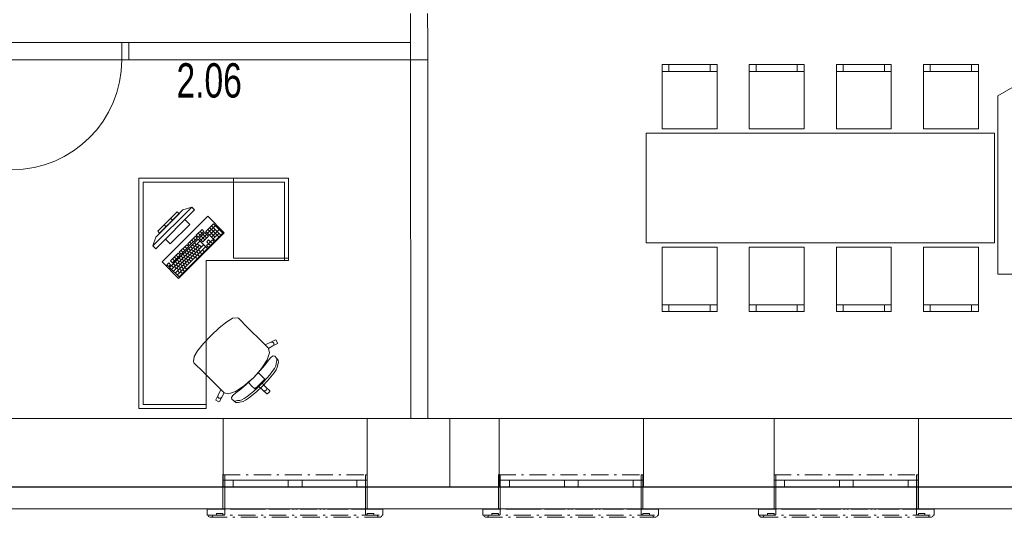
# Model space of a CAD drawing. Header units: millimetres. Extents: x 28262 to 240133, y -152087 to 56534.
# Tile 32 of 107: x 97687 to 104854, y -35940 to -32315. Entities that reach past the tile are written whole.
import ezdxf

# ---------------------------------------------------------------- set-up
doc = ezdxf.new("R2010")
doc.units = ezdxf.units.MM
doc.header["$MEASUREMENT"] = 0
doc.linetypes.add('Čerchovaná M', pattern=[225, 125, -42.5, 15, -42.5])
doc.linetypes.add('Čerchovaná S', pattern=[175, 75, -42.5, 15, -42.5])
for name, color, linetype, lineweight in [('--písmo', 7, 'Continuous', 25), ('Konstrukce - nosné', 7, 'Continuous', 9), ('Nové_3D prvky fasada nove', 7, 'Continuous', 9), ('Nové_Interiér - nábytek', 9, 'Continuous', 9), ('Nové_Konstrukce - nosné', 7, 'Continuous', 9), ('Nové_Otvory – Dveře', 7, 'Continuous', 9), ('Nové_Otvory – Okna', 7, 'Continuous', 9)]:
    doc.layers.add(name, color=color, linetype=linetype, lineweight=lineweight)
doc.layers.add('NonPlottable_0', color=7, linetype='Continuous', lineweight=13, plot=False)
doc.styles.add('styl1', font='arial.ttf', dxfattribs={"width": 0.7, "height": 250})

msp = doc.modelspace()

# ---------------------------------------------------------------- linework, layer by layer
at = {"layer": 'Konstrukce - nosné', "linetype": 'Continuous'}
for p, q in [((99167, -35220.5), (96828.4, -35220.4)), ((99167, -35670.5), (99167, -35220.5)), ((100818.5, -35520.5), (100818.5, -35220.5)), ((101178, -35220.5), (100818.5, -35220.5)), ((101178, -35670.5), (101178, -35220.5)), ((102228, -35670.5), (102228, -35220.5)), ((103178.2, -35220.6), (102228, -35220.5)), ((103178.2, -35670.6), (103178.2, -35220.6)), ((105508.2, -35220.6), (104228.2, -35220.6)), ((100818.5, -35570.5), (100818.5, -35520.5)), ((100818.5, -35720.5), (100818.5, -35570.5)), ((99167, -35720.5), (99167, -35670.5)), ((101178, -35720.5), (101178, -35670.5)), ((102228, -35720.5), (102228, -35670.5)), ((103178.2, -35720.6), (103178.2, -35670.6)), ((96828.4, -35720.4), (99167, -35720.5)), ((100818.5, -35720.5), (101178, -35720.5)), ((102228, -35720.5), (103178.2, -35720.6)), ((104228.2, -35720.6), (105508.2, -35720.6))]:
    msp.add_line(p, q, dxfattribs=at)
at = {"layer": 'NonPlottable_0'}
for p, q in [((100531.6, -32482.6), (98480.4, -32482.6)), ((98480.4, -32482.6), (98480.4, -32607.6)), ((100531.7, -32607.6), (100531.6, -32482.6)), ((98480.4, -32607.6), (100531.7, -32607.6)), ((100656.7, -32607.6), (100531.7, -32607.6)), ((100531.7, -32607.6), (100533.1, -35220.8)), ((100658.1, -35220.7), (100656.7, -32607.6)), ((100533.1, -35220.8), (100658.1, -35220.7)), ((99179.5, -35631.4), (99166.8, -35631.4)), ((99166.8, -35631.4), (99166.8, -35880.7)), ((99179.5, -35921.6), (99179.5, -35631.4)), ((100216.8, -35631.4), (100204.1, -35631.4)), ((100204.1, -35631.4), (100204.1, -35921.6)), ((100216.8, -35880.7), (100216.8, -35631.4)), ((101185, -35631.4), (101172.3, -35631.4)), ((101172.3, -35631.4), (101172.3, -35880.7)), ((101185, -35921.6), (101185, -35631.4)), ((102222.3, -35631.4), (102209.5, -35631.4)), ((102209.5, -35631.4), (102209.5, -35921.6)), ((102222.3, -35880.7), (102222.3, -35631.4)), ((103190.7, -35631.4), (103178, -35631.4)), ((103178, -35631.4), (103178, -35880.7)), ((103190.7, -35921.6), (103190.7, -35631.4)), ((104228, -35631.4), (104215.3, -35631.4)), ((104215.3, -35631.4), (104215.3, -35921.6)), ((104228, -35880.7), (104228, -35631.4)), ((99166.6, -35718.7), (96777.8, -35718.6)), ((99166.6, -35878.7), (99166.6, -35718.7)), ((101172, -35718.8), (100216.6, -35718.7)), ((100216.6, -35718.7), (100216.6, -35878.7)), ((101172, -35878.8), (101172, -35718.8)), ((103177.7, -35718.8), (102222, -35718.8)), ((102222, -35718.8), (102222, -35878.8)), ((103177.7, -35878.8), (103177.7, -35718.8)), ((105507.7, -35718.9), (104227.7, -35718.8)), ((104227.7, -35718.8), (104227.7, -35878.8)), ((96777.8, -35878.6), (99166.6, -35878.7)), ((99052.5, -35880.7), (99052.5, -35923.8)), ((99166.8, -35880.7), (99052.5, -35880.7)), ((100216.6, -35878.7), (101172, -35878.8)), ((100331.1, -35880.7), (100216.8, -35880.7)), ((100331.1, -35923.8), (100331.1, -35880.7)), ((101058, -35880.7), (101058, -35923.8)), ((101172.3, -35880.7), (101058, -35880.7)), ((102222, -35878.8), (103177.7, -35878.8)), ((102336.5, -35880.7), (102222.3, -35880.7)), ((102336.5, -35923.8), (102336.5, -35880.7)), ((103063.7, -35880.7), (103063.7, -35923.8)), ((103178, -35880.7), (103063.7, -35880.7)), ((104227.7, -35878.8), (105507.7, -35878.9)), ((104342.3, -35880.7), (104228, -35880.7)), ((104342.3, -35923.8), (104342.3, -35880.7)), ((99052.5, -35923.8), (99059.1, -35923.8)), ((99059.1, -35923.8), (99062.4, -35934)), ((99062.4, -35934), (99071.1, -35940.4)), ((99071.1, -35940.4), (99081.9, -35940.4)), ((99081.9, -35940.4), (99090.7, -35934)), ((99090.7, -35934), (99094, -35923.8)), ((99094, -35923.8), (99119, -35923.8)), ((99119, -35923.8), (99119, -35912.4)), ((99119, -35912.4), (99166.8, -35912.4)), ((99166.8, -35912.4), (99166.8, -35921.6)), ((99166.8, -35921.6), (99179.5, -35921.6)), ((100204.1, -35921.6), (100216.8, -35921.6)), ((100216.8, -35921.6), (100216.8, -35912.4)), ((100216.8, -35912.4), (100264.7, -35912.4)), ((100264.7, -35912.4), (100264.7, -35923.8)), ((100264.7, -35923.8), (100289.6, -35923.8)), ((100289.6, -35923.8), (100292.9, -35934)), ((100292.9, -35934), (100301.7, -35940.4)), ((100301.7, -35940.4), (100312.5, -35940.4)), ((100312.5, -35940.4), (100321.2, -35934)), ((100321.2, -35934), (100324.6, -35923.8)), ((100324.6, -35923.8), (100331.1, -35923.8)), ((101058, -35923.8), (101064.5, -35923.8)), ((101064.5, -35923.8), (101067.9, -35934)), ((101067.9, -35934), (101076.6, -35940.4)), ((101076.6, -35940.4), (101087.4, -35940.4)), ((101087.4, -35940.4), (101096.1, -35934)), ((101096.1, -35934), (101099.5, -35923.8)), ((101099.5, -35923.8), (101124.4, -35923.8)), ((101124.4, -35923.8), (101124.4, -35912.4)), ((101124.4, -35912.4), (101172.3, -35912.4)), ((101172.3, -35912.4), (101172.3, -35921.6)), ((101172.3, -35921.6), (101185, -35921.6)), ((102209.5, -35921.6), (102222.3, -35921.6)), ((102222.3, -35921.6), (102222.3, -35912.4)), ((102222.3, -35912.4), (102270.1, -35912.4)), ((102270.1, -35912.4), (102270.1, -35923.8)), ((102270.1, -35923.8), (102295.1, -35923.8)), ((102295.1, -35923.8), (102298.4, -35934)), ((102298.4, -35934), (102307.1, -35940.4)), ((102307.1, -35940.4), (102317.9, -35940.4)), ((102317.9, -35940.4), (102326.7, -35934)), ((102326.7, -35934), (102330, -35923.8)), ((102330, -35923.8), (102336.5, -35923.8)), ((103063.7, -35923.8), (103070.2, -35923.8)), ((103070.2, -35923.8), (103073.6, -35934)), ((103073.6, -35934), (103082.3, -35940.4)), ((103082.3, -35940.4), (103093.1, -35940.4)), ((103093.1, -35940.4), (103101.8, -35934)), ((103101.8, -35934), (103105.2, -35923.8)), ((103105.2, -35923.8), (103130.1, -35923.8)), ((103130.1, -35923.8), (103130.1, -35912.4)), ((103130.1, -35912.4), (103178, -35912.4)), ((103178, -35912.4), (103178, -35921.6)), ((103178, -35921.6), (103190.7, -35921.6)), ((104215.3, -35921.6), (104228, -35921.6)), ((104228, -35921.6), (104228, -35912.4)), ((104228, -35912.4), (104275.8, -35912.4)), ((104275.8, -35912.4), (104275.8, -35923.8)), ((104275.8, -35923.8), (104300.8, -35923.8)), ((104300.8, -35923.8), (104304.1, -35934)), ((104304.1, -35934), (104312.8, -35940.4)), ((104312.8, -35940.4), (104323.7, -35940.4)), ((104323.7, -35940.4), (104332.4, -35934)), ((104332.4, -35934), (104335.7, -35923.8)), ((104335.7, -35923.8), (104342.3, -35923.8))]:
    msp.add_line(p, q, dxfattribs=at)
at = {"layer": 'Nové_3D prvky fasada nove', "linetype": 'Continuous'}
for p, q in [((99166.8, -35631.4), (99166.8, -35880.7)), ((99179.5, -35631.4), (99166.8, -35631.4)), ((99179.5, -35631.4), (99179.5, -35921.6)), ((100216.8, -35631.4), (100204.1, -35631.4)), ((100204.1, -35631.4), (100204.1, -35921.6)), ((100216.8, -35631.4), (100216.8, -35880.7)), ((101172.3, -35631.4), (101172.3, -35880.7)), ((101185, -35631.4), (101172.3, -35631.4)), ((101185, -35631.4), (101185, -35921.6)), ((102222.3, -35631.4), (102209.5, -35631.4)), ((102209.5, -35631.4), (102209.5, -35921.6)), ((102222.3, -35631.4), (102222.3, -35880.7)), ((103178, -35631.4), (103178, -35880.7)), ((103190.7, -35631.4), (103178, -35631.4)), ((103190.7, -35631.4), (103190.7, -35921.6)), ((104228, -35631.4), (104215.3, -35631.4)), ((104215.3, -35631.4), (104215.3, -35921.6)), ((104228, -35631.4), (104228, -35880.7)), ((99052.5, -35880.7), (99052.5, -35923.8)), ((99166.8, -35880.7), (99052.5, -35880.7)), ((100331.1, -35880.7), (100216.8, -35880.7)), ((100331.1, -35880.7), (100331.1, -35923.8)), ((101058, -35880.7), (101058, -35923.8)), ((101172.3, -35880.7), (101058, -35880.7)), ((102336.5, -35880.7), (102222.3, -35880.7)), ((102336.5, -35880.7), (102336.5, -35923.8)), ((103063.7, -35880.7), (103063.7, -35923.8)), ((103178, -35880.7), (103063.7, -35880.7)), ((104342.3, -35880.7), (104228, -35880.7)), ((104342.3, -35880.7), (104342.3, -35923.8)), ((99059.1, -35923.8), (99052.5, -35923.8)), ((99059.1, -35923.8), (99062.4, -35934)), ((99062.4, -35934), (99071.1, -35940.4)), ((99081.9, -35940.4), (99071.1, -35940.4)), ((99090.7, -35934), (99081.9, -35940.4)), ((99094, -35923.8), (99090.7, -35934)), ((99119, -35923.8), (99094, -35923.8)), ((99119, -35912.4), (99119, -35923.8)), ((99166.8, -35912.4), (99119, -35912.4)), ((99166.8, -35912.4), (99166.8, -35921.6)), ((99179.5, -35921.6), (99166.8, -35921.6)), ((100216.8, -35921.6), (100204.1, -35921.6)), ((100216.8, -35912.4), (100216.8, -35921.6)), ((100264.7, -35912.4), (100216.8, -35912.4)), ((100264.7, -35912.4), (100264.7, -35923.8)), ((100289.6, -35923.8), (100264.7, -35923.8)), ((100289.6, -35923.8), (100292.9, -35934)), ((100292.9, -35934), (100301.7, -35940.4)), ((100312.5, -35940.4), (100301.7, -35940.4)), ((100321.2, -35934), (100312.5, -35940.4)), ((100324.6, -35923.8), (100321.2, -35934)), ((100331.1, -35923.8), (100324.6, -35923.8)), ((101064.5, -35923.8), (101058, -35923.8)), ((101064.5, -35923.8), (101067.9, -35934)), ((101067.9, -35934), (101076.6, -35940.4)), ((101087.4, -35940.4), (101076.6, -35940.4)), ((101096.1, -35934), (101087.4, -35940.4)), ((101099.5, -35923.8), (101096.1, -35934)), ((101124.4, -35923.8), (101099.5, -35923.8)), ((101124.4, -35912.4), (101124.4, -35923.8)), ((101172.3, -35912.4), (101124.4, -35912.4)), ((101172.3, -35912.4), (101172.3, -35921.6)), ((101185, -35921.6), (101172.3, -35921.6)), ((102222.3, -35921.6), (102209.5, -35921.6)), ((102222.3, -35912.4), (102222.3, -35921.6)), ((102270.1, -35912.4), (102222.3, -35912.4)), ((102270.1, -35912.4), (102270.1, -35923.8)), ((102295.1, -35923.8), (102270.1, -35923.8)), ((102295.1, -35923.8), (102298.4, -35934)), ((102298.4, -35934), (102307.1, -35940.4)), ((102317.9, -35940.4), (102307.1, -35940.4)), ((102326.7, -35934), (102317.9, -35940.4)), ((102330, -35923.8), (102326.7, -35934)), ((102336.5, -35923.8), (102330, -35923.8)), ((103070.2, -35923.8), (103063.7, -35923.8)), ((103070.2, -35923.8), (103073.6, -35934)), ((103073.6, -35934), (103082.3, -35940.4)), ((103093.1, -35940.4), (103082.3, -35940.4)), ((103101.8, -35934), (103093.1, -35940.4)), ((103105.2, -35923.8), (103101.8, -35934)), ((103130.1, -35923.8), (103105.2, -35923.8)), ((103130.1, -35912.4), (103130.1, -35923.8)), ((103178, -35912.4), (103130.1, -35912.4)), ((103178, -35912.4), (103178, -35921.6)), ((103190.7, -35921.6), (103178, -35921.6)), ((104228, -35921.6), (104215.3, -35921.6)), ((104228, -35912.4), (104228, -35921.6)), ((104275.8, -35912.4), (104228, -35912.4)), ((104275.8, -35912.4), (104275.8, -35923.8)), ((104300.8, -35923.8), (104275.8, -35923.8)), ((104300.8, -35923.8), (104304.1, -35934)), ((104304.1, -35934), (104312.8, -35940.4)), ((104323.7, -35940.4), (104312.8, -35940.4)), ((104332.4, -35934), (104323.7, -35940.4)), ((104335.7, -35923.8), (104332.4, -35934)), ((104342.3, -35923.8), (104335.7, -35923.8))]:
    msp.add_line(p, q, dxfattribs=at)
at = {"layer": 'Nové_3D prvky fasada nove', "linetype": 'Čerchovaná M'}
for p, q in [((99166.8, -35631.4), (99166.8, -35880.7)), ((99179.5, -35631.4), (99166.8, -35631.4)), ((99166.8, -35631.4), (99166.8, -35880.7)), ((99166.8, -35631.4), (100216.8, -35631.4)), ((99179.5, -35921.6), (99179.5, -35631.4)), ((100204.1, -35921.6), (100204.1, -35631.4)), ((100204.1, -35631.4), (100216.8, -35631.4)), ((100216.8, -35631.4), (100216.8, -35880.7)), ((100216.8, -35631.4), (100216.8, -35880.7)), ((101172.3, -35631.4), (101172.3, -35880.7)), ((101185, -35631.4), (101172.3, -35631.4)), ((101172.3, -35631.4), (101172.3, -35880.7)), ((101172.3, -35631.4), (102222.3, -35631.4)), ((101185, -35921.6), (101185, -35631.4)), ((102209.5, -35921.6), (102209.5, -35631.4)), ((102209.5, -35631.4), (102222.3, -35631.4)), ((102222.3, -35631.4), (102222.3, -35880.7)), ((102222.3, -35631.4), (102222.3, -35880.7)), ((103178, -35631.4), (103178, -35880.7)), ((103190.7, -35631.4), (103178, -35631.4)), ((103178, -35631.4), (103178, -35880.7)), ((103178, -35631.4), (104228, -35631.4)), ((103190.7, -35921.6), (103190.7, -35631.4)), ((104215.3, -35921.6), (104215.3, -35631.4)), ((104215.3, -35631.4), (104228, -35631.4)), ((104228, -35631.4), (104228, -35880.7)), ((104228, -35631.4), (104228, -35880.7)), ((99052.5, -35880.7), (99052.5, -35923.8)), ((99166.8, -35880.7), (99052.5, -35880.7)), ((99052.5, -35880.7), (99052.5, -35923.8)), ((99052.5, -35880.7), (100331.1, -35880.7)), ((100216.8, -35880.7), (100331.1, -35880.7)), ((100331.1, -35880.7), (100331.1, -35923.8)), ((100331.1, -35880.7), (100331.1, -35923.8)), ((101058, -35880.7), (101058, -35923.8)), ((101172.3, -35880.7), (101058, -35880.7)), ((101058, -35880.7), (101058, -35923.8)), ((101058, -35880.7), (102336.5, -35880.7)), ((102222.3, -35880.7), (102336.5, -35880.7)), ((102336.5, -35880.7), (102336.5, -35923.8)), ((102336.5, -35880.7), (102336.5, -35923.8)), ((103063.7, -35880.7), (103063.7, -35923.8)), ((103178, -35880.7), (103063.7, -35880.7)), ((103063.7, -35880.7), (103063.7, -35923.8)), ((103063.7, -35880.7), (104342.3, -35880.7)), ((104228, -35880.7), (104342.3, -35880.7)), ((104342.3, -35880.7), (104342.3, -35923.8)), ((104342.3, -35880.7), (104342.3, -35923.8)), ((99052.5, -35923.8), (99059.1, -35923.8)), ((99052.5, -35923.8), (100331.1, -35923.8)), ((99059.1, -35923.8), (99062.4, -35934)), ((99059.1, -35923.8), (99062.4, -35934)), ((99062.4, -35934), (99071.1, -35940.4)), ((99062.4, -35934), (99071.1, -35940.4)), ((99071.1, -35940.4), (99081.9, -35940.4)), ((99071.1, -35940.4), (100312.5, -35940.4)), ((99081.9, -35940.4), (99090.7, -35934)), ((99090.7, -35934), (99094, -35923.8)), ((99094, -35923.8), (99119, -35923.8)), ((99119, -35923.8), (99119, -35912.4)), ((99119, -35912.4), (99166.8, -35912.4)), ((99166.8, -35912.4), (99166.8, -35921.6)), ((99166.8, -35921.6), (99179.5, -35921.6)), ((100216.8, -35921.6), (100204.1, -35921.6)), ((100216.8, -35912.4), (100216.8, -35921.6)), ((100264.7, -35912.4), (100216.8, -35912.4)), ((100264.7, -35923.8), (100264.7, -35912.4)), ((100289.6, -35923.8), (100264.7, -35923.8)), ((100292.9, -35934), (100289.6, -35923.8)), ((100301.7, -35940.4), (100292.9, -35934)), ((100312.5, -35940.4), (100301.7, -35940.4)), ((100321.2, -35934), (100312.5, -35940.4)), ((100321.2, -35934), (100312.5, -35940.4)), ((100324.6, -35923.8), (100321.2, -35934)), ((100324.6, -35923.8), (100321.2, -35934)), ((100331.1, -35923.8), (100324.6, -35923.8)), ((101058, -35923.8), (101064.5, -35923.8)), ((101058, -35923.8), (102336.5, -35923.8)), ((101064.5, -35923.8), (101067.9, -35934)), ((101064.5, -35923.8), (101067.9, -35934)), ((101067.9, -35934), (101076.6, -35940.4)), ((101067.9, -35934), (101076.6, -35940.4)), ((101076.6, -35940.4), (101087.4, -35940.4)), ((101076.6, -35940.4), (102317.9, -35940.4)), ((101087.4, -35940.4), (101096.1, -35934)), ((101096.1, -35934), (101099.5, -35923.8)), ((101099.5, -35923.8), (101124.4, -35923.8)), ((101124.4, -35923.8), (101124.4, -35912.4)), ((101124.4, -35912.4), (101172.3, -35912.4)), ((101172.3, -35912.4), (101172.3, -35921.6)), ((101172.3, -35921.6), (101185, -35921.6)), ((102222.3, -35921.6), (102209.5, -35921.6)), ((102222.3, -35912.4), (102222.3, -35921.6)), ((102270.1, -35912.4), (102222.3, -35912.4)), ((102270.1, -35923.8), (102270.1, -35912.4)), ((102295.1, -35923.8), (102270.1, -35923.8)), ((102298.4, -35934), (102295.1, -35923.8)), ((102307.1, -35940.4), (102298.4, -35934)), ((102317.9, -35940.4), (102307.1, -35940.4)), ((102326.7, -35934), (102317.9, -35940.4)), ((102326.7, -35934), (102317.9, -35940.4)), ((102330, -35923.8), (102326.7, -35934)), ((102330, -35923.8), (102326.7, -35934)), ((102336.5, -35923.8), (102330, -35923.8)), ((103063.7, -35923.8), (103070.2, -35923.8)), ((103063.7, -35923.8), (104342.3, -35923.8)), ((103070.2, -35923.8), (103073.6, -35934)), ((103070.2, -35923.8), (103073.6, -35934)), ((103073.6, -35934), (103082.3, -35940.4)), ((103073.6, -35934), (103082.3, -35940.4)), ((103082.3, -35940.4), (103093.1, -35940.4)), ((103082.3, -35940.4), (104323.7, -35940.4)), ((103093.1, -35940.4), (103101.8, -35934)), ((103101.8, -35934), (103105.2, -35923.8)), ((103105.2, -35923.8), (103130.1, -35923.8)), ((103130.1, -35923.8), (103130.1, -35912.4)), ((103130.1, -35912.4), (103178, -35912.4)), ((103178, -35912.4), (103178, -35921.6)), ((103178, -35921.6), (103190.7, -35921.6)), ((104228, -35921.6), (104215.3, -35921.6)), ((104228, -35912.4), (104228, -35921.6)), ((104275.8, -35912.4), (104228, -35912.4)), ((104275.8, -35923.8), (104275.8, -35912.4)), ((104300.8, -35923.8), (104275.8, -35923.8)), ((104304.1, -35934), (104300.8, -35923.8)), ((104312.8, -35940.4), (104304.1, -35934)), ((104323.7, -35940.4), (104312.8, -35940.4)), ((104332.4, -35934), (104323.7, -35940.4)), ((104332.4, -35934), (104323.7, -35940.4)), ((104335.7, -35923.8), (104332.4, -35934)), ((104335.7, -35923.8), (104332.4, -35934)), ((104342.3, -35923.8), (104335.7, -35923.8))]:
    msp.add_line(p, q, dxfattribs=at)
at = {"layer": 'Nové_3D prvky fasada nove', "linetype": 'Čerchovaná S'}
for p, q in [((99051.6, -35880.3), (100331.1, -35880.7)), ((101057, -35880.3), (102336.5, -35880.7)), ((103062.7, -35880.3), (104342.3, -35880.7))]:
    msp.add_line(p, q, dxfattribs=at)
at = {"layer": 'Nové_Interiér - nábytek', "linetype": 'Continuous'}
for p, q in [((104805.5, -32869.2), (105736.4, -32331.7)), ((102763.1, -32641.5), (102363.1, -32641.5)), ((102363.1, -32641.5), (102363.1, -33111.5)), ((102413.1, -32691.5), (102413.1, -32641.5)), ((102713.1, -32691.5), (102713.1, -32641.5)), ((102763.1, -33111.5), (102763.1, -32641.5)), ((103397.1, -32641.5), (102997.1, -32641.5)), ((102997.1, -32641.5), (102997.1, -33111.5)), ((103047.1, -32691.5), (103047.1, -32641.5)), ((103347.1, -32691.5), (103347.1, -32641.5)), ((103397.1, -33111.5), (103397.1, -32641.5)), ((104031.1, -32641.5), (103631.1, -32641.5)), ((103631.1, -32641.5), (103631.1, -33111.5)), ((103681.1, -32691.5), (103681.1, -32641.5)), ((103981.1, -32691.5), (103981.1, -32641.5)), ((104031.1, -33111.5), (104031.1, -32641.5)), ((104665.1, -32641.5), (104265.1, -32641.5)), ((104265.1, -32641.5), (104265.1, -33111.5)), ((104315.1, -32691.5), (104315.1, -32641.5)), ((104615.1, -32691.5), (104615.1, -32641.5)), ((104665.1, -33111.5), (104665.1, -32641.5)), ((102363.1, -32691.5), (102763.1, -32691.5)), ((102997.1, -32691.5), (103397.1, -32691.5)), ((103631.1, -32691.5), (104031.1, -32691.5)), ((104265.1, -32691.5), (104665.1, -32691.5)), ((104805.5, -34169.2), (104805.5, -32869.2)), ((104782.1, -33141.5), (102246.2, -33141.5)), ((102246.2, -33141.5), (102246.2, -33941.5)), ((102363.1, -33111.5), (102763.1, -33111.5)), ((102997.1, -33111.5), (103397.1, -33111.5)), ((103631.1, -33111.5), (104031.1, -33111.5)), ((104265.1, -33111.5), (104665.1, -33111.5)), ((104782.1, -33941.5), (104782.1, -33141.5)), ((98554.9, -33468.7), (99643.8, -33468.7)), ((98554.9, -35148.6), (98554.9, -33468.7)), ((98554.9, -33468.7), (98584.9, -33468.7)), ((98554.9, -33498.7), (98554.9, -33468.7)), ((98554.9, -35118.6), (98554.9, -33498.7)), ((98584.9, -33468.7), (99613.8, -33468.7)), ((99613.8, -33498.7), (98584.9, -33498.7)), ((98584.9, -33498.7), (98584.9, -35118.6)), ((99243.8, -34053.7), (99243.8, -33468.7)), ((99613.8, -33468.7), (99643.8, -33468.7)), ((99613.8, -34068.7), (99613.8, -33498.7)), ((99643.8, -33468.7), (99643.8, -34068.7)), ((99643.8, -33468.7), (99643.8, -33498.7)), ((99643.8, -33498.7), (99643.8, -34068.7)), ((98939, -33679.8), (98656.1, -33962.6)), ((98939, -33679.8), (98875.3, -33701)), ((98960.2, -33701), (98939, -33679.8)), ((98677.3, -33983.9), (98960.2, -33701)), ((98677.3, -33899), (98875.3, -33701)), ((98832.9, -33715.2), (98691.5, -33856.6)), ((98705.6, -33870.7), (98847, -33729.3)), ((99055.6, -33747), (98723.3, -34079.3)), ((98847, -33729.3), (98832.9, -33715.2)), ((99175.8, -33867.2), (99055.6, -33747)), ((98752.8, -33823.6), (98738.6, -33809.4)), ((98889.5, -33771.7), (98748, -33913.1)), ((98783.4, -33948.5), (98924.8, -33807.1)), ((98799.9, -33776.4), (98785.8, -33762.3)), ((98924.8, -33807.1), (98889.5, -33771.7)), ((99096.9, -33802.1), (99041.5, -33857.5)), ((99055.2, -33871.2), (99110.6, -33815.8)), ((99151.6, -33884.5), (99083.1, -33816)), ((99165.5, -33870.7), (99096.9, -33802.1)), ((98691.5, -33856.6), (98705.6, -33870.7)), ((98843.5, -34199.5), (99175.8, -33867.2)), ((98965.6, -33892.3), (98910.2, -33947.7)), ((98979.3, -33906), (98965.6, -33892.3)), ((99014, -33843.9), (98972.5, -33885.4)), ((98972.5, -33885.4), (98986.2, -33899.1)), ((98986.2, -33899.1), (99027.7, -33857.6)), ((99000.1, -33885.3), (98986.3, -33871.6)), ((99034.6, -33864.4), (98993.1, -33906)), ((99013.9, -33871.4), (99000.2, -33857.7)), ((99006.8, -33919.7), (99048.3, -33878.1)), ((99034.3, -33919.6), (99006.9, -33892.1)), ((99027.7, -33857.6), (99014, -33843.9)), ((99020.5, -33933.4), (99062, -33891.9)), ((99048.2, -33905.7), (99020.8, -33878.3)), ((99062, -33891.9), (99034.6, -33864.4)), ((99041.5, -33857.5), (99110.1, -33926.1)), ((99110.2, -33898.5), (99055.4, -33843.7)), ((99069, -33884.9), (99110.5, -33843.4)), ((99137.8, -33898.4), (99069.2, -33829.8)), ((99082.7, -33898.6), (99138.1, -33843.3)), ((99096.4, -33912.4), (99137.9, -33870.8)), ((99110.1, -33926.1), (99165.5, -33870.7)), ((98656.1, -33962.6), (98677.3, -33899)), ((98656.1, -33962.6), (98677.3, -33983.9)), ((98748, -33913.1), (98783.4, -33948.5)), ((98986.1, -33912.9), (98778.4, -34120.6)), ((98792.1, -34134.3), (98999.9, -33926.6)), ((98805.9, -34148), (98996.3, -33957.6)), ((98819.6, -34161.7), (99027.3, -33954)), ((98833.3, -34175.5), (99041, -33967.7)), ((98903.3, -33954.6), (98847.9, -34010)), ((98861.6, -34023.7), (98917, -33968.4)), ((98903.1, -33982.2), (98889.4, -33968.5)), ((98917, -33968.4), (98903.3, -33954.6)), ((98910.2, -33947.7), (98923.9, -33961.4)), ((98923.9, -33961.4), (98979.3, -33906)), ((98937.7, -33947.6), (98924, -33933.9)), ((98944.5, -33982), (98930.7, -33968.3)), ((98951.6, -33933.7), (98937.9, -33920)), ((98958.3, -33968.2), (98944.6, -33954.4)), ((98965.4, -33919.9), (98951.7, -33906.2)), ((98972.2, -33954.3), (98958.4, -33940.6)), ((98978.9, -33974.9), (98965.2, -33961.2)), ((98992.8, -33961.1), (98979.1, -33947.4)), ((99054.7, -33981.5), (98986.1, -33912.9)), ((98993.1, -33906), (99020.5, -33933.4)), ((99010, -33971.3), (98996.3, -33957.6)), ((99061.8, -33947), (99047.9, -33960.8)), ((99047.9, -33960.8), (99061.6, -33974.5)), ((99061.9, -33919.4), (99048.1, -33933.3)), ((99048.1, -33933.3), (99061.8, -33947)), ((99061.6, -33974.5), (99103.2, -33933)), ((99061.8, -33947), (99075.6, -33933.1)), ((99075.5, -33960.7), (99061.8, -33947)), ((99075.6, -33933.1), (99061.9, -33919.4)), ((99089.5, -33919.3), (99075.6, -33933.1)), ((99089.3, -33946.8), (99075.6, -33933.1)), ((99103.2, -33933), (99089.5, -33919.3)), ((102246.2, -33941.5), (104782.1, -33941.5)), ((98840.9, -34017), (98785.6, -34072.3)), ((98799.3, -34086.1), (98854.7, -34030.7)), ((98840.8, -34044.5), (98827.1, -34030.8)), ((98854.7, -34030.7), (98840.9, -34017)), ((98847, -34189.2), (99054.7, -33981.5)), ((98847.9, -34010), (98861.6, -34023.7)), ((98875.2, -34051.2), (98861.5, -34037.5)), ((98875.4, -34009.9), (98861.7, -33996.2)), ((98889.1, -34037.4), (98875.4, -34023.7)), ((98889.3, -33996), (98875.6, -33982.3)), ((98902.9, -34023.5), (98889.2, -34009.8)), ((98909.7, -34044.2), (98896, -34030.5)), ((98916.8, -34009.7), (98903.1, -33996)), ((98923.6, -34030.3), (98909.8, -34016.6)), ((98926.9, -34054.4), (98913.2, -34040.7)), ((98930.6, -33995.8), (98916.9, -33982.1)), ((98937.4, -34016.5), (98923.7, -34002.8)), ((98940.7, -34040.6), (98927, -34026.9)), ((98951.3, -34002.6), (98937.5, -33988.9)), ((98954.6, -34026.7), (98940.9, -34013)), ((98961.4, -34047.4), (98947.7, -34033.7)), ((98965.1, -33988.8), (98951.4, -33975.1)), ((98968.4, -34012.9), (98954.7, -33999.2)), ((98975.2, -34033.5), (98961.5, -34019.8)), ((98982.3, -33999), (98968.6, -33985.3)), ((98989.1, -34019.7), (98975.4, -34006)), ((98995.9, -34040.3), (98982.1, -34026.6)), ((98996.1, -33985.2), (98982.4, -33971.5)), ((99002.9, -34005.8), (98989.2, -33992.1)), ((99013.2, -34023), (98999.5, -34009.3)), ((99030.5, -34005.7), (99016.8, -33992)), ((102363.1, -33971.5), (102763.1, -33971.5)), ((102363.1, -34441.5), (102363.1, -33971.5)), ((102763.1, -33971.5), (102763.1, -34441.5)), ((102997.1, -33971.5), (103397.1, -33971.5)), ((102997.1, -34441.5), (102997.1, -33971.5)), ((103397.1, -33971.5), (103397.1, -34441.5)), ((103631.1, -33971.5), (104031.1, -33971.5)), ((103631.1, -34441.5), (103631.1, -33971.5)), ((104031.1, -33971.5), (104031.1, -34441.5)), ((104265.1, -33971.5), (104665.1, -33971.5)), ((104265.1, -34441.5), (104265.1, -33971.5)), ((104665.1, -33971.5), (104665.1, -34441.5)), ((98723.3, -34079.3), (98843.5, -34199.5)), ((98771.7, -34086.2), (98757.9, -34100)), ((98757.9, -34100), (98771.6, -34113.8)), ((98771.6, -34113.8), (98785.4, -34099.9)), ((98785.4, -34099.9), (98771.7, -34086.2)), ((98785.6, -34072.3), (98799.3, -34086.1)), ((98806, -34120.5), (98792.3, -34106.8)), ((98813.1, -34072.2), (98799.4, -34058.5)), ((98819.8, -34106.6), (98806.1, -34092.9)), ((98827, -34058.4), (98813.2, -34044.6)), ((98833.7, -34092.8), (98820, -34079.1)), ((98840.5, -34113.4), (98826.8, -34099.7)), ((98847.5, -34078.9), (98833.8, -34065.2)), ((98854.3, -34099.6), (98840.6, -34085.9)), ((98857.6, -34123.7), (98843.9, -34110)), ((98861.4, -34065.1), (98847.7, -34051.4)), ((98868.2, -34085.7), (98854.5, -34072)), ((98871.5, -34109.8), (98857.8, -34096.1)), ((98882, -34071.9), (98868.3, -34058.2)), ((98885.3, -34096), (98871.6, -34082.3)), ((98892.1, -34116.6), (98878.4, -34102.9)), ((98895.9, -34058), (98882.1, -34044.3)), ((98899.2, -34082.1), (98885.5, -34068.4)), ((98906, -34102.8), (98892.3, -34089)), ((98913, -34068.3), (98899.3, -34054.6)), ((98919.8, -34088.9), (98906.1, -34075.2)), ((98933.7, -34075.1), (98920, -34061.4)), ((98947.5, -34061.2), (98933.8, -34047.5)), ((98978.5, -34057.6), (98964.8, -34043.9)), ((99643.8, -34068.7), (99045, -34068.7)), ((99045, -34068.7), (99045, -35148.6)), ((99643.8, -34053.7), (99243.8, -34053.7)), ((99643.8, -34068.7), (99613.8, -34068.7)), ((98778.4, -34120.6), (98847, -34189.2)), ((98826.6, -34127.3), (98812.9, -34113.5)), ((98843.8, -34137.5), (98830.1, -34123.8)), ((98850.6, -34158.2), (98836.9, -34144.4)), ((98864.4, -34144.3), (98850.7, -34130.6)), ((98871.2, -34164.9), (98857.5, -34151.2)), ((98878.3, -34130.5), (98864.6, -34116.7)), ((98886.8, -34149.4), (98873.1, -34135.6)), ((98902.4, -34133.8), (98888.7, -34120.1)), ((105305.5, -34169.2), (104805.5, -34169.2)), ((102363.1, -34391.5), (102763.1, -34391.5)), ((102413.1, -34391.5), (102413.1, -34441.5)), ((102713.1, -34391.5), (102713.1, -34441.5)), ((102997.1, -34391.5), (103397.1, -34391.5)), ((103047.1, -34391.5), (103047.1, -34441.5)), ((103347.1, -34391.5), (103347.1, -34441.5)), ((103631.1, -34391.5), (104031.1, -34391.5)), ((103681.1, -34391.5), (103681.1, -34441.5)), ((103981.1, -34391.5), (103981.1, -34441.5)), ((104265.1, -34391.5), (104665.1, -34391.5)), ((104315.1, -34391.5), (104315.1, -34441.5)), ((104615.1, -34391.5), (104615.1, -34441.5)), ((102763.1, -34441.5), (102363.1, -34441.5)), ((103397.1, -34441.5), (102997.1, -34441.5)), ((104031.1, -34441.5), (103631.1, -34441.5)), ((104665.1, -34441.5), (104265.1, -34441.5)), ((99140, -34560.2), (99193.7, -34516.6)), ((99193.7, -34516.6), (99233.7, -34491.7)), ((99233.7, -34491.7), (99235.9, -34490.8)), ((99235.9, -34490.8), (99269.8, -34486.8)), ((99269.8, -34486.8), (99279.1, -34489.7)), ((99279.1, -34489.7), (99301, -34511.6)), ((99301, -34511.6), (99326.5, -34537.1)), ((99326.5, -34537.1), (99474.4, -34685)), ((99080.8, -34615.7), (99139.2, -34560.9)), ((99139.2, -34560.9), (99140, -34560.2)), ((99025.3, -34674.9), (98981.8, -34728.5)), ((99026, -34674), (99025.3, -34674.9)), ((99080.8, -34615.7), (99026, -34674)), ((99474.4, -34685), (99516.1, -34665.4)), ((99498.6, -34709.2), (99474.4, -34685)), ((99516.1, -34665.4), (99549.2, -34648.4)), ((99516.1, -34665.4), (99521.8, -34663.8)), ((99521.8, -34663.8), (99527.6, -34664.5)), ((99527.6, -34664.5), (99532.7, -34667.3)), ((99562.8, -34675.1), (99529.7, -34692.1)), ((99532.7, -34667.3), (99536.3, -34671.9)), ((99537.2, -34683.3), (99534.3, -34688.5)), ((99536.3, -34671.9), (99537.9, -34677.5)), ((99537.9, -34677.5), (99537.2, -34683.3)), ((99549.2, -34648.4), (99553.3, -34649.7)), ((99553.3, -34649.7), (99564.1, -34671.1)), ((99564.1, -34671.1), (99562.8, -34675.1)), ((98981.8, -34728.5), (98956.8, -34768.6)), ((99506.1, -34741.4), (99487.8, -34793.3)), ((99498.6, -34709.2), (99498.7, -34709.4)), ((99529.7, -34692.1), (99498.7, -34709.4)), ((99498.7, -34709.4), (99506.1, -34741.4)), ((99534.3, -34688.5), (99529.7, -34692.1)), ((98956, -34770.7), (98952, -34804.6)), ((98952, -34804.6), (98954.8, -34813.9)), ((98954.8, -34813.9), (98976.8, -34835.9)), ((98956.8, -34768.6), (98956, -34770.7)), ((99487.8, -34793.3), (99446.4, -34857.2)), ((99471, -34831.6), (99498.9, -34795.4)), ((99498.9, -34795.4), (99517.5, -34773.1)), ((99517.5, -34773.1), (99531.9, -34763.1)), ((99531.9, -34763.1), (99544.8, -34766.5)), ((99544.8, -34766.5), (99568, -34794.4)), ((99550.4, -34838), (99554.3, -34823.3)), ((99554.3, -34823.3), (99555.5, -34807.9)), ((99555.5, -34807.9), (99557.5, -34797.1)), ((99557.5, -34797.1), (99558.3, -34789.1)), ((99558.3, -34789.1), (99559.1, -34784.6)), ((99569.8, -34811.1), (99562.1, -34847.3)), ((99568, -34794.4), (99569.8, -34811.1)), ((98976.8, -34835.9), (99002.3, -34861.4)), ((99002.3, -34861.4), (99150.1, -35009.2)), ((99421.6, -34885.3), (99388.3, -34923.2)), ((99388.8, -34923.6), (99438.3, -34870.9)), ((99446.4, -34857.2), (99421.6, -34885.3)), ((99421.6, -34885.3), (99449, -34912.7)), ((99438.3, -34870.9), (99471, -34831.6)), ((99538.2, -34888.2), (99491.4, -34944.9)), ((99507, -34902.5), (99525.6, -34878.7)), ((99525.6, -34878.7), (99540.5, -34856.9)), ((99553.1, -34866.5), (99538.2, -34888.2)), ((99540.5, -34856.9), (99550.4, -34838)), ((99562.1, -34847.3), (99553.1, -34866.5)), ((99336, -34973.1), (99296.7, -35005.8)), ((99322.3, -34981.3), (99350.5, -34956.5)), ((99388.8, -34923.6), (99336, -34973.1)), ((99350.5, -34956.5), (99388.3, -34923.2)), ((99350.5, -34956.5), (99377.8, -34983.9)), ((99422.6, -34981.4), (99434.6, -34969.4)), ((99446.5, -34957.5), (99434.6, -34969.4)), ((99440.5, -34975.4), (99463.3, -34951.9)), ((99470.2, -34933.8), (99446.5, -34957.5)), ((99446.5, -34957.5), (99480.5, -34994)), ((99449, -34912.7), (99470.2, -34933.8)), ((99491.4, -34944.9), (99452.2, -34987.1)), ((99463.3, -34951.9), (99485.9, -34927.3)), ((99485.9, -34927.3), (99507, -34902.5)), ((99150.1, -35009.2), (99130.6, -35051)), ((99174.4, -35033.5), (99150.1, -35009.2)), ((99157.3, -35064.5), (99174.6, -35033.5)), ((99174.4, -35033.5), (99174.6, -35033.5)), ((99174.6, -35033.5), (99206.5, -35040.9)), ((99206.5, -35040.9), (99258.5, -35022.6)), ((99260.5, -35033.7), (99238.3, -35052.4)), ((99258.5, -35022.6), (99322.3, -34981.3)), ((99296.7, -35005.8), (99260.5, -35033.7)), ((99367.7, -35041.9), (99343.9, -35060.5)), ((99353.3, -35073), (99410, -35026.2)), ((99392.4, -35020.7), (99367.7, -35041.9)), ((99377.8, -34983.9), (99399, -35005)), ((99417, -34998.2), (99392.4, -35020.7)), ((99399, -35005), (99422.6, -34981.4)), ((99410, -35026.2), (99452.2, -34987.1)), ((99440.5, -34975.4), (99417, -34998.2)), ((99422.6, -34981.4), (99459.2, -35015.4)), ((99459.2, -35015.4), (99464, -35018.6)), ((99459.2, -35015.4), (99485.3, -35041.4)), ((99464, -35018.6), (99469.8, -35019.7)), ((99469.8, -35019.7), (99475.5, -35018.5)), ((99475.5, -35018.5), (99480.4, -35015.3)), ((99483.7, -35010.4), (99480.4, -35015.3)), ((99480.5, -34994), (99483.7, -34998.9)), ((99480.5, -34994), (99506.6, -35020.1)), ((99483.7, -34998.9), (99484.9, -35004.6)), ((99484.9, -35004.6), (99483.7, -35010.4)), ((99485.3, -35041.4), (99489.5, -35041.4)), ((99489.5, -35041.4), (99498, -35032.9)), ((99506.6, -35024.3), (99498, -35032.9)), ((99506.6, -35020.1), (99506.6, -35024.3)), ((99130.6, -35051), (99113.6, -35084.1)), ((99113.6, -35084.1), (99114.9, -35088.1)), ((99114.9, -35088.1), (99136.3, -35098.9)), ((99130.6, -35051), (99128.9, -35056.6)), ((99128.9, -35056.6), (99129.6, -35062.5)), ((99129.6, -35062.5), (99132.4, -35067.6)), ((99132.4, -35067.6), (99137, -35071.2)), ((99136.3, -35098.9), (99140.3, -35097.6)), ((99137, -35071.2), (99142.7, -35072.7)), ((99140.3, -35097.6), (99157.3, -35064.5)), ((99142.7, -35072.7), (99148.5, -35072)), ((99148.5, -35072), (99153.6, -35069.1)), ((99153.6, -35069.1), (99157.3, -35064.5)), ((99238.3, -35052.4), (99228.2, -35066.7)), ((99228.2, -35066.7), (99231.7, -35079.6)), ((99231.7, -35079.6), (99259.5, -35102.8)), ((99254.2, -35093.1), (99249.7, -35093.9)), ((99262.3, -35092.4), (99254.2, -35093.1)), ((99259.5, -35102.8), (99276.3, -35104.7)), ((99273, -35090.3), (99262.3, -35092.4)), ((99288.4, -35089.2), (99273, -35090.3)), ((99276.3, -35104.7), (99312.4, -35096.9)), ((99303.2, -35085.3), (99288.4, -35089.2)), ((99322, -35075.3), (99303.2, -35085.3)), ((99312.4, -35096.9), (99331.7, -35087.9)), ((99343.9, -35060.5), (99322, -35075.3)), ((99331.7, -35087.9), (99353.3, -35073)), ((98554.9, -35148.6), (98554.9, -35118.6)), ((99045, -35148.6), (98554.9, -35148.6)), ((98584.9, -35148.6), (98554.9, -35148.6)), ((98584.9, -35118.6), (99045, -35118.6)), ((99045, -35148.6), (98584.9, -35148.6)), ((99045, -35118.6), (99045, -35148.6))]:
    msp.add_line(p, q, dxfattribs=at)
at = {"layer": 'Nové_Konstrukce - nosné', "linetype": 'Continuous'}
for p, q in [((100531.5, -32270.7), (100531.6, -32482.6)), ((100656.6, -32482.6), (100656.5, -32270.6)), ((98480.4, -32482.6), (98492.4, -32482.6)), ((98480.4, -32482.6), (98480.4, -32607.6)), ((100531.6, -32482.6), (98480.4, -32482.6)), ((100656.7, -32607.6), (100656.6, -32482.6)), ((98480.4, -32607.6), (98492.4, -32607.6)), ((98480.4, -32607.6), (100656.7, -32607.6)), ((100531.7, -32607.6), (100533.1, -35220.8)), ((100658.1, -35220.7), (100656.7, -32607.6)), ((100818.5, -35220.5), (100217, -35220.5)), ((100217, -35720.5), (100217, -35220.5)), ((104228.2, -35720.6), (104228.2, -35220.6)), ((99166.6, -35628.7), (99166.6, -35878.7)), ((99166.6, -35628.7), (99166.6, -35718.7)), ((100216.6, -35628.7), (100216.6, -35878.7)), ((100216.6, -35628.7), (100216.6, -35718.7)), ((101172, -35628.8), (101172, -35878.8)), ((101172, -35628.8), (101172, -35718.8)), ((102222, -35628.8), (102222, -35878.8)), ((102222, -35628.8), (102222, -35718.8)), ((103177.7, -35628.8), (103177.7, -35878.8)), ((103177.7, -35628.8), (103177.7, -35718.8)), ((104227.7, -35628.8), (104227.7, -35878.8)), ((104227.7, -35628.8), (104227.7, -35718.8)), ((99166.6, -35718.7), (96777.8, -35718.6)), ((101172, -35718.8), (100216.6, -35718.7)), ((100217, -35720.5), (100818.5, -35720.5)), ((103177.7, -35718.8), (102222, -35718.8)), ((105507.7, -35718.9), (104227.7, -35718.8)), ((96777.8, -35878.6), (99166.6, -35878.7)), ((100216.6, -35878.7), (101172, -35878.8)), ((102222, -35878.8), (103177.7, -35878.8)), ((104227.7, -35878.8), (105507.7, -35878.9))]:
    msp.add_line(p, q, dxfattribs=at)
at = {"layer": 'Nové_Otvory – Dveře', "linetype": 'Continuous'}
for p, q in [((98480.4, -32482.6), (97580.4, -32482.6)), ((98480.4, -32482.6), (98430.4, -32482.6)), ((98430.4, -32482.6), (98430.4, -32607.6)), ((98480.4, -32607.6), (98480.4, -32482.6)), ((98480.4, -32482.6), (98480.4, -32607.6)), ((98480.4, -32482.6), (98480.4, -32607.6)), ((98480.4, -32482.6), (98492.4, -32482.6)), ((98480.4, -32482.6), (98492.4, -32482.6)), ((98480.4, -32607.6), (97580.4, -32607.6)), ((98430.4, -32607.6), (98480.4, -32607.6)), ((98480.4, -32607.6), (98492.4, -32607.6)), ((98480.4, -32607.6), (98492.4, -32607.6))]:
    msp.add_line(p, q, dxfattribs=at)
msp.add_arc((97630.4, -32607.6), 800, 270, 0, dxfattribs=at)
at = {"layer": 'Nové_Otvory – Okna', "linetype": 'Continuous'}
for p, q in [((100217, -35220.5), (99167, -35220.5)), ((99167, -35670.5), (99167, -35220.5)), ((100217, -35670.5), (100217, -35220.5)), ((102228, -35220.5), (101178, -35220.5)), ((101178, -35670.5), (101178, -35220.5)), ((102228, -35670.5), (102228, -35220.5)), ((104228.2, -35220.6), (103178.2, -35220.6)), ((103178.2, -35670.6), (103178.2, -35220.6)), ((104228.2, -35670.6), (104228.2, -35220.6)), ((99166.6, -35628.7), (99166.6, -35718.7)), ((99166.6, -35628.7), (99166.6, -35878.7)), ((99242, -35670.5), (99167, -35670.5)), ((99167, -35720.5), (99167, -35670.5)), ((99167, -35720.5), (99167, -35670.5)), ((99242, -35720.5), (99242, -35670.5)), ((99642, -35670.5), (99242, -35670.5)), ((99692, -35670.5), (99642, -35670.5)), ((99642, -35670.5), (99642, -35720.5)), ((99742, -35670.5), (99692, -35670.5)), ((99742, -35720.5), (99742, -35670.5)), ((100142, -35670.5), (99742, -35670.5)), ((100217, -35670.5), (100142, -35670.5)), ((100142, -35670.5), (100142, -35720.5)), ((100216.6, -35628.7), (100216.6, -35718.7)), ((100216.6, -35628.7), (100216.6, -35878.7)), ((100217, -35720.5), (100217, -35670.5)), ((100217, -35720.5), (100217, -35670.5)), ((101172, -35628.8), (101172, -35718.8)), ((101172, -35628.8), (101172, -35878.8)), ((101253, -35670.5), (101178, -35670.5)), ((101178, -35720.5), (101178, -35670.5)), ((101178, -35720.5), (101178, -35670.5)), ((101253, -35720.5), (101253, -35670.5)), ((101653, -35670.5), (101253, -35670.5)), ((101703, -35670.5), (101653, -35670.5)), ((101653, -35670.5), (101653, -35720.5)), ((101753, -35670.5), (101703, -35670.5)), ((101753, -35720.5), (101753, -35670.5)), ((102153, -35670.5), (101753, -35670.5)), ((102228, -35670.5), (102153, -35670.5)), ((102153, -35670.5), (102153, -35720.5)), ((102222, -35628.8), (102222, -35718.8)), ((102222, -35628.8), (102222, -35878.8)), ((102228, -35720.5), (102228, -35670.5)), ((102228, -35720.5), (102228, -35670.5)), ((103177.7, -35628.8), (103177.7, -35718.8)), ((103177.7, -35628.8), (103177.7, -35878.8)), ((103253.2, -35670.6), (103178.2, -35670.6)), ((103178.2, -35720.6), (103178.2, -35670.6)), ((103178.2, -35720.6), (103178.2, -35670.6)), ((103253.2, -35720.6), (103253.2, -35670.6)), ((103653.2, -35670.6), (103253.2, -35670.6)), ((103703.2, -35670.6), (103653.2, -35670.6)), ((103653.2, -35670.6), (103653.2, -35720.6)), ((103753.2, -35670.6), (103703.2, -35670.6)), ((103753.2, -35720.6), (103753.2, -35670.6)), ((104153.2, -35670.6), (103753.2, -35670.6)), ((104228.2, -35670.6), (104153.2, -35670.6)), ((104153.2, -35670.6), (104153.2, -35720.6)), ((104227.7, -35628.8), (104227.7, -35718.8)), ((104227.7, -35628.8), (104227.7, -35878.8)), ((104228.2, -35720.6), (104228.2, -35670.6)), ((104228.2, -35720.6), (104228.2, -35670.6)), ((100216.6, -35718.7), (99166.6, -35718.7)), ((100217, -35720.5), (99167, -35720.5)), ((99167, -35720.5), (99242, -35720.5)), ((99242, -35720.5), (99642, -35720.5)), ((99642, -35720.5), (99692, -35720.5)), ((99692, -35720.5), (99742, -35720.5)), ((99742, -35720.5), (100142, -35720.5)), ((100142, -35720.5), (100217, -35720.5)), ((102222, -35718.8), (101172, -35718.8)), ((102228, -35720.5), (101178, -35720.5)), ((101178, -35720.5), (101253, -35720.5)), ((101253, -35720.5), (101653, -35720.5)), ((101653, -35720.5), (101703, -35720.5)), ((101703, -35720.5), (101753, -35720.5)), ((101753, -35720.5), (102153, -35720.5)), ((102153, -35720.5), (102228, -35720.5)), ((104227.7, -35718.8), (103177.7, -35718.8)), ((104228.2, -35720.6), (103178.2, -35720.6)), ((103178.2, -35720.6), (103253.2, -35720.6)), ((103253.2, -35720.6), (103653.2, -35720.6)), ((103653.2, -35720.6), (103703.2, -35720.6)), ((103703.2, -35720.6), (103753.2, -35720.6)), ((103753.2, -35720.6), (104153.2, -35720.6)), ((104153.2, -35720.6), (104228.2, -35720.6)), ((100216.6, -35878.7), (99166.6, -35878.7)), ((102222, -35878.8), (101172, -35878.8)), ((104227.7, -35878.8), (103177.7, -35878.8))]:
    msp.add_line(p, q, dxfattribs=at)

# ---------------------------------------------------------------- texts
at = {"layer": '--písmo', "style": 'styl1', "width": 0.7}
msp.add_text('2.06', height=250, dxfattribs=at).set_placement((98828.3, -32882.5))

doc.saveas('drawing.dxf')
